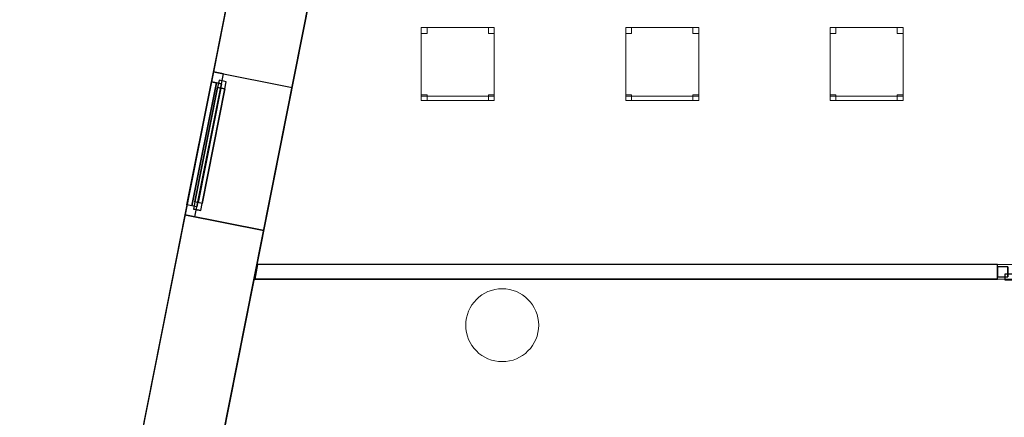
# Model space of a CAD drawing. Header units: metres. Extents: x 397.7 to 427.5, y 12.7 to 28.4.
# Tile 3 of 130: x 397.7 to 404.4, y 17.2 to 19.9. Entities that reach past the tile are written whole.
import ezdxf

# ---------------------------------------------------------------- set-up
doc = ezdxf.new("R2010")
doc.units = ezdxf.units.M
doc.layers.add('01_CARPINTERIA', color=5, linetype='Continuous', lineweight=25, true_color=0x0000ff)
doc.layers.add('01_SUELOS', color=7, linetype='Continuous', lineweight=25, true_color=0x007f00)
for name, color, linetype, lineweight in [('02_MOBILIARIO', 7, 'Continuous', 18), ('A-COLS-____-MCUT', 7, 'Continuous', 18), ('A-COLS-____-OTLN', 7, 'Continuous', 18), ('A-DETL-____-MBND', 7, 'Continuous', 18), ('A-GENM-____-OTLN', 7, 'Continuous', 18), ('A-WALL-____-MCUT', 7, 'Continuous', 25), ('A-WALL-____-OTLN', 7, 'Continuous', 25)]:
    doc.layers.add(name, color=color, linetype=linetype, lineweight=lineweight)

# ---------------------------------------------------------------- blocks, each defined once
blk = doc.blocks.new('Family - LONDR55-XX_ZZ-ARQ-CAA-M3D-Londres55-152793-05_ELEC_P2')
at = {"layer": '01_SUELOS', "color": 9, "true_color": 0xaad4aa}
for p, q in [((2.9616, 14.9476), (0, 0)), ((0, 0), (2.9616, 14.9476))]:
    blk.add_line(p, q, dxfattribs=at)
blk = doc.blocks.new('Forma directa - LONDR55-XX_ZZ-ARQ-CAA-M3D-Londres55-152687-05_ELEC_P2')
at = {"layer": '01_CARPINTERIA', "color": 161, "true_color": 0xaaaaff}
for p, q in [((0.07, 0.07), (0, 0.07)), ((0, 0.07), (0, 0)), ((0.07, 0.07), (0, 0.07)), ((0, 0.07), (0, 0)), ((0.1, 0.1), (0.05, 0.1)), ((0.05, 0.1), (0.05, 0.05)), ((0.1, 0.1), (0.05, 0.1)), ((0.05, 0.1), (0.05, 0.05)), ((0.07, 0.07), (0.93, 0.07)), ((0.93, 0.07), (0.07, 0.07)), ((0.07, 0.07), (0.07, 0)), ((0.07, 0), (0.07, 0.07)), ((0.07, 0), (0.07, 0.07)), ((0.07, 0.07), (0.07, 0)), ((0.1, 0.05), (0.1, 0.1)), ((0.1, 0.1), (0.1, 0.05)), ((0.1, 0.1), (0.9, 0.1)), ((0.9, 0.1), (0.1, 0.1)), ((0.1, 0.1), (0.1, 0.05)), ((0.1, 0.05), (0.1, 0.1)), ((0.9, 0.075), (0.1, 0.075)), ((0.9, 0.075), (0.1, 0.075)), ((0.95, 0.1), (0.9, 0.1)), ((0.9, 0.1), (0.9, 0.05)), ((0.95, 0.1), (0.9, 0.1)), ((0.9, 0.1), (0.9, 0.05)), ((0.9, 0.1), (0.9, 0.05)), ((0.9, 0.1), (0.9, 0.05)), ((0.93, 0.07), (0.93, 0)), ((0.93, 0.07), (0.93, 0)), ((1, 0.07), (0.93, 0.07)), ((0.93, 0.07), (0.93, 0)), ((1, 0.07), (0.93, 0.07)), ((0.93, 0.07), (0.93, 0)), ((0.95, 0.05), (0.95, 0.1)), ((0.95, 0.1), (0.95, 0.05)), ((1, 0), (1, 0.07)), ((1, 0.07), (1, 0)), ((0, 0), (0.07, 0)), ((0, 0), (0.07, 0)), ((0.05, 0.05), (0.1, 0.05)), ((0.05, 0.05), (0.1, 0.05)), ((0.93, 0.035), (0.07, 0.035)), ((0.07, 0.035), (0.93, 0.035)), ((0.07, 0), (0.93, 0)), ((0.93, 0), (0.07, 0)), ((0.1, 0.05), (0.9, 0.05)), ((0.9, 0.05), (0.1, 0.05)), ((0.9, 0.05), (0.95, 0.05)), ((0.9, 0.05), (0.95, 0.05)), ((0.93, 0), (1, 0)), ((0.93, 0), (1, 0))]:
    blk.add_line(p, q, dxfattribs=at)
blk = doc.blocks.new('Forma directa - Finestra P2-152998-05_ELEC_P2')
at = {"xscale": 1.00000002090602, "yscale": 1.00000002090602, "zscale": 1.00000002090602}
blk.add_blockref('Forma directa - LONDR55-XX_ZZ-ARQ-CAA-M3D-Londres55-152687-05_ELEC_P2', (0, 0), dxfattribs=at)
blk = doc.blocks.new('Family - Pilar P2-153063-05_ELEC_P2')
at = {"layer": 'A-COLS-____-MCUT', "color": 253, "true_color": 0xaaaaaa}
for start, end in [(360, 180), (180, 360)]:
    blk.add_arc((0.25, 0.25), 0.25, start, end, dxfattribs=at)
at = {"layer": 'A-COLS-____-OTLN', "color": 253, "true_color": 0xaaaaaa}
for start, end in [(360, 180), (180, 360)]:
    blk.add_arc((0.25, 0.25), 0.25, start, end, dxfattribs=at)
blk = doc.blocks.new('Family - Cadira d_Oficina_P2-153073-05_ELEC_P2')
at = {"layer": 'A-DETL-____-MBND', "color": 253, "true_color": 0xaaaaaa}
for p, q in [((0, 0.46), (0, 0.5)), ((0, 0.5), (0.04, 0.5)), ((0.04, 0.5), (0, 0.5)), ((0, 0.5), (0, 0.46)), ((0, 0.5), (0.5, 0.5)), ((0, 0), (0, 0.5)), ((0.5, 0.5), (0, 0.5)), ((0, 0.5), (0, 0)), ((0.04, 0.5), (0.04, 0.46)), ((0.04, 0.46), (0.04, 0.5)), ((0.46, 0.46), (0.46, 0.5)), ((0.46, 0.5), (0.5, 0.5)), ((0.5, 0.5), (0.46, 0.5)), ((0.46, 0.5), (0.46, 0.46)), ((0.5, 0.5), (0.5, 0)), ((0.5, 0), (0.5, 0.5)), ((0.5, 0.5), (0.5, 0.46)), ((0.5, 0.46), (0.5, 0.5)), ((0.04, 0.46), (0, 0.46)), ((0, 0.46), (0.04, 0.46)), ((0.5, 0.46), (0.46, 0.46)), ((0.46, 0.46), (0.5, 0.46)), ((0, 0), (0, 0.04)), ((0, 0.04), (0.04, 0.04)), ((0.04, 0.04), (0, 0.04)), ((0, 0.04), (0, 0)), ((0, 0), (0, 0.03)), ((0, 0.03), (0.5, 0.03)), ((0.5, 0.03), (0, 0.03)), ((0, 0.03), (0, 0)), ((0.04, 0), (0, 0)), ((0, 0), (0.04, 0)), ((0.5, 0), (0, 0)), ((0, 0), (0.5, 0)), ((0.5, 0), (0, 0)), ((0, 0), (0.5, 0)), ((0.04, 0.04), (0.04, 0)), ((0.04, 0), (0.04, 0.04)), ((0.46, 0), (0.46, 0.04)), ((0.46, 0.04), (0.5, 0.04)), ((0.5, 0.04), (0.46, 0.04)), ((0.46, 0.04), (0.46, 0)), ((0.5, 0), (0.46, 0)), ((0.5, 0.04), (0.5, 0)), ((0.5, 0), (0.5, 0.04)), ((0.5, 0.03), (0.5, 0)), ((0.5, 0), (0.5, 0.03)), ((0.46, 0), (0.5, 0))]:
    blk.add_line(p, q, dxfattribs=at)
blk = doc.blocks.new('Family - Cadira d_Oficina_P2-153194-05_ELEC_P2')
at = {"layer": 'A-DETL-____-MBND', "color": 253, "true_color": 0xaaaaaa}
for p, q in [((0, 0.46), (0, 0.5)), ((0, 0.5), (0.04, 0.5)), ((0.04, 0.5), (0, 0.5)), ((0, 0.5), (0, 0.46)), ((0, 0.5), (0.5, 0.5)), ((0, 0), (0, 0.5)), ((0.5, 0.5), (0, 0.5)), ((0, 0.5), (0, 0)), ((0.04, 0.5), (0.04, 0.46)), ((0.04, 0.46), (0.04, 0.5)), ((0.46, 0.46), (0.46, 0.5)), ((0.46, 0.5), (0.5, 0.5)), ((0.5, 0.5), (0.46, 0.5)), ((0.46, 0.5), (0.46, 0.46)), ((0.5, 0.5), (0.5, 0.46)), ((0.5, 0.46), (0.5, 0.5)), ((0.5, 0.5), (0.5, 0)), ((0.5, 0), (0.5, 0.5)), ((0.04, 0.46), (0, 0.46)), ((0, 0.46), (0.04, 0.46)), ((0.5, 0.46), (0.46, 0.46)), ((0.46, 0.46), (0.5, 0.46)), ((0, 0), (0, 0.04)), ((0, 0.04), (0.04, 0.04)), ((0.04, 0.04), (0, 0.04)), ((0, 0.04), (0, 0)), ((0, 0), (0, 0.03)), ((0, 0.03), (0.5, 0.03)), ((0.5, 0.03), (0, 0.03)), ((0, 0.03), (0, 0)), ((0.5, 0), (0, 0)), ((0, 0), (0.5, 0)), ((0.5, 0), (0, 0)), ((0, 0), (0.5, 0)), ((0.04, 0), (0, 0)), ((0, 0), (0.04, 0)), ((0.04, 0.04), (0.04, 0)), ((0.04, 0), (0.04, 0.04)), ((0.46, 0), (0.46, 0.04)), ((0.46, 0.04), (0.5, 0.04)), ((0.5, 0.04), (0.46, 0.04)), ((0.46, 0.04), (0.46, 0)), ((0.5, 0), (0.46, 0)), ((0.5, 0.04), (0.5, 0)), ((0.5, 0), (0.5, 0.04)), ((0.5, 0.03), (0.5, 0)), ((0.5, 0), (0.5, 0.03)), ((0.46, 0), (0.5, 0))]:
    blk.add_line(p, q, dxfattribs=at)
blk = doc.blocks.new('Family - Cadira d_Oficina_P2-153231-05_ELEC_P2')
at = {"layer": 'A-DETL-____-MBND', "color": 253, "true_color": 0xaaaaaa}
for p, q in [((0, 0.46), (0, 0.5)), ((0, 0.5), (0.04, 0.5)), ((0.04, 0.5), (0, 0.5)), ((0, 0.5), (0, 0.46)), ((0, 0.5), (0.5, 0.5)), ((0, 0), (0, 0.5)), ((0.5, 0.5), (0, 0.5)), ((0, 0.5), (0, 0)), ((0.04, 0.5), (0.04, 0.46)), ((0.04, 0.46), (0.04, 0.5)), ((0.46, 0.46), (0.46, 0.5)), ((0.46, 0.5), (0.5, 0.5)), ((0.5, 0.5), (0.46, 0.5)), ((0.46, 0.5), (0.46, 0.46)), ((0.5, 0.5), (0.5, 0)), ((0.5, 0), (0.5, 0.5)), ((0.5, 0.5), (0.5, 0.46)), ((0.5, 0.46), (0.5, 0.5)), ((0.04, 0.46), (0, 0.46)), ((0, 0.46), (0.04, 0.46)), ((0.5, 0.46), (0.46, 0.46)), ((0.46, 0.46), (0.5, 0.46)), ((0, 0), (0, 0.04)), ((0, 0.04), (0.04, 0.04)), ((0.04, 0.04), (0, 0.04)), ((0, 0.04), (0, 0)), ((0, 0), (0, 0.03)), ((0, 0.03), (0.5, 0.03)), ((0.5, 0.03), (0, 0.03)), ((0, 0.03), (0, 0)), ((0.5, 0), (0, 0)), ((0, 0), (0.5, 0)), ((0.04, 0), (0, 0)), ((0, 0), (0.04, 0)), ((0.5, 0), (0, 0)), ((0, 0), (0.5, 0)), ((0.04, 0.04), (0.04, 0)), ((0.04, 0), (0.04, 0.04)), ((0.46, 0), (0.46, 0.04)), ((0.46, 0.04), (0.5, 0.04)), ((0.5, 0.04), (0.46, 0.04)), ((0.46, 0.04), (0.46, 0)), ((0.5, 0), (0.46, 0)), ((0.5, 0.04), (0.5, 0)), ((0.5, 0), (0.5, 0.04)), ((0.5, 0.03), (0.5, 0)), ((0.5, 0), (0.5, 0.03)), ((0.46, 0), (0.5, 0))]:
    blk.add_line(p, q, dxfattribs=at)
blk = doc.blocks.new('Family - LONDR55-XX_ZZ-ARQ-CAA-M3D-Londres55-153239-05_ELEC_P2')
at = {"layer": '01_CARPINTERIA', "color": 161, "true_color": 0xaaaaff}
for p, q in [((0.69, 0.1487), (0.69, 0.15)), ((0.69, 0.15), (0.69, 0.1487)), ((0.815, 0.15), (0.69, 0.15)), ((0.69, 0.145), (0.69, 0.1487)), ((0.69, 0.1487), (0.69, 0.145)), ((0.8137, 0.1487), (0.69, 0.1487)), ((0.8137, 0.1487), (0.69, 0.1487)), ((0.69, 0.14), (0.69, 0.145)), ((0.69, 0.145), (0.69, 0.14)), ((0.81, 0.145), (0.69, 0.145)), ((0.81, 0.145), (0.69, 0.145)), ((0.69, 0.135), (0.69, 0.14)), ((0.69, 0.14), (0.69, 0.135)), ((0.69, 0.14), (0.805, 0.14)), ((0.805, 0.14), (0.69, 0.14)), ((0.69, 0.135), (0.69, 0.1313)), ((0.69, 0.1313), (0.69, 0.135)), ((0.8, 0.135), (0.69, 0.135)), ((0.8, 0.135), (0.69, 0.135)), ((0.7963, 0.1313), (0.8, 0.135)), ((0.8, 0.135), (0.7963, 0.1313)), ((0.8, 0.135), (0.805, 0.14)), ((0.805, 0.14), (0.8, 0.135)), ((0.8, 0.1), (0.8, 0.135)), ((0.8, 0.1), (0.8, 0.135)), ((0.81, 0.145), (0.805, 0.14)), ((0.805, 0.14), (0.81, 0.145)), ((0.805, 0.14), (0.805, 0.1)), ((0.805, 0.1), (0.805, 0.14)), ((0.8137, 0.1487), (0.81, 0.145)), ((0.81, 0.145), (0.8137, 0.1487)), ((0.81, 0.1), (0.81, 0.145)), ((0.81, 0.1), (0.81, 0.145)), ((0.815, 0.15), (0.8137, 0.1487)), ((0.8137, 0.1487), (0.815, 0.15)), ((0.8137, 0.1), (0.8137, 0.1487)), ((0.8137, 0.1), (0.8137, 0.1487)), ((0.815, 0.1), (0.815, 0.15)), ((0.07, 0.07), (0, 0.07)), ((0, 0.07), (0, 0)), ((0.07, 0.07), (0, 0.07)), ((0, 0), (0, 0.07)), ((0.89, 0.09), (0.05, 0.09)), ((0.05, 0.09), (0.05, 0.05)), ((0.89, 0.09), (0.05, 0.09)), ((0.05, 0.05), (0.05, 0.09)), ((0.07, 0), (0.07, 0.07)), ((0.07, 0), (0.07, 0.07)), ((0.69, 0.1313), (0.69, 0.13)), ((0.69, 0.13), (0.69, 0.1313)), ((0.7963, 0.1313), (0.69, 0.1313)), ((0.7963, 0.1313), (0.69, 0.1313)), ((0.795, 0.13), (0.69, 0.13)), ((0.83, 0.1), (0.78, 0.1)), ((0.78, 0.1), (0.83, 0.1)), ((0.78, 0.09), (0.78, 0.1)), ((0.78, 0.09), (0.78, 0.1)), ((0.83, 0.09), (0.78, 0.09)), ((0.78, 0.09), (0.83, 0.09)), ((0.795, 0.13), (0.7963, 0.1313)), ((0.7963, 0.1313), (0.795, 0.13)), ((0.795, 0.1), (0.795, 0.13)), ((0.7963, 0.1), (0.795, 0.1)), ((0.795, 0.1), (0.7963, 0.1)), ((0.7963, 0.1), (0.7963, 0.1313)), ((0.7963, 0.1), (0.7963, 0.1313)), ((0.8, 0.1), (0.7963, 0.1)), ((0.7963, 0.1), (0.8, 0.1)), ((0.805, 0.1), (0.8, 0.1)), ((0.8, 0.1), (0.805, 0.1)), ((0.81, 0.1), (0.805, 0.1)), ((0.805, 0.1), (0.81, 0.1)), ((0.81, 0.1), (0.8137, 0.1)), ((0.8137, 0.1), (0.81, 0.1)), ((0.8137, 0.1), (0.815, 0.1)), ((0.815, 0.1), (0.8137, 0.1)), ((0.83, 0.09), (0.83, 0.1)), ((0.83, 0.1), (0.83, 0.09)), ((0.94, 0.07), (0.87, 0.07)), ((0.87, 0.07), (0.87, 0)), ((0.94, 0.07), (0.87, 0.07)), ((0.87, 0), (0.87, 0.07)), ((0.89, 0.05), (0.89, 0.09)), ((0.89, 0.05), (0.89, 0.09)), ((0.94, 0), (0.94, 0.07)), ((0.94, 0), (0.94, 0.07)), ((0, 0), (0.07, 0)), ((0, 0), (0.07, 0)), ((0.05, 0.05), (0.89, 0.05)), ((0.05, 0.05), (0.89, 0.05)), ((0.69, 0.0087), (0.69, 0.01)), ((0.69, 0.01), (0.69, 0.0087)), ((0.69, 0.01), (0.795, 0.01)), ((0.69, 0.005), (0.69, 0.0087)), ((0.69, 0.0087), (0.69, 0.005)), ((0.69, 0.0087), (0.7963, 0.0087)), ((0.69, 0.0087), (0.7963, 0.0087)), ((0.69, 0), (0.69, 0.005)), ((0.69, 0.005), (0.69, 0)), ((0.69, 0.005), (0.8, 0.005)), ((0.69, 0.005), (0.8, 0.005)), ((0.69, -0.005), (0.69, 0)), ((0.69, 0), (0.69, -0.005)), ((0.805, 0), (0.69, 0)), ((0.69, 0), (0.805, 0)), ((0.78, 0.05), (0.83, 0.05)), ((0.83, 0.05), (0.78, 0.05)), ((0.78, 0.04), (0.78, 0.05)), ((0.78, 0.04), (0.78, 0.05)), ((0.78, 0.04), (0.83, 0.04)), ((0.83, 0.04), (0.78, 0.04)), ((0.7963, 0.04), (0.795, 0.04)), ((0.795, 0.04), (0.7963, 0.04)), ((0.795, 0.01), (0.795, 0.04)), ((0.7963, 0.0087), (0.795, 0.01)), ((0.795, 0.01), (0.7963, 0.0087)), ((0.8, 0.04), (0.7963, 0.04)), ((0.7963, 0.04), (0.8, 0.04)), ((0.7963, 0.0087), (0.7963, 0.04)), ((0.7963, 0.0087), (0.7963, 0.04)), ((0.8, 0.005), (0.7963, 0.0087)), ((0.7963, 0.0087), (0.8, 0.005)), ((0.8, 0.04), (0.805, 0.04)), ((0.805, 0.04), (0.8, 0.04)), ((0.8, 0.005), (0.8, 0.04)), ((0.8, 0.005), (0.8, 0.04)), ((0.805, 0), (0.8, 0.005)), ((0.8, 0.005), (0.805, 0)), ((0.805, 0.04), (0.81, 0.04)), ((0.81, 0.04), (0.805, 0.04)), ((0.805, 0.04), (0.805, 0)), ((0.805, 0), (0.805, 0.04)), ((0.805, 0), (0.81, -0.005)), ((0.81, 0.04), (0.8137, 0.04)), ((0.8137, 0.04), (0.81, 0.04)), ((0.81, -0.005), (0.81, 0.04)), ((0.81, -0.005), (0.81, 0.04)), ((0.8137, 0.04), (0.815, 0.04)), ((0.815, 0.04), (0.8137, 0.04)), ((0.8137, -0.0087), (0.8137, 0.04)), ((0.8137, -0.0087), (0.8137, 0.04)), ((0.815, -0.01), (0.815, 0.04)), ((0.83, 0.04), (0.83, 0.05)), ((0.83, 0.05), (0.83, 0.04)), ((0.87, 0), (0.94, 0)), ((0.87, 0), (0.94, 0)), ((0.69, -0.005), (0.69, -0.0087)), ((0.69, -0.0087), (0.69, -0.005)), ((0.69, -0.005), (0.81, -0.005)), ((0.69, -0.005), (0.81, -0.005)), ((0.69, -0.0087), (0.69, -0.01)), ((0.69, -0.01), (0.69, -0.0087)), ((0.69, -0.0087), (0.8137, -0.0087)), ((0.69, -0.0087), (0.8137, -0.0087)), ((0.69, -0.01), (0.815, -0.01)), ((0.81, -0.005), (0.805, 0)), ((0.81, -0.005), (0.8137, -0.0087)), ((0.8137, -0.0087), (0.81, -0.005)), ((0.8137, -0.0087), (0.815, -0.01)), ((0.815, -0.01), (0.8137, -0.0087))]:
    blk.add_line(p, q, dxfattribs=at)
blk = doc.blocks.new('Family - Porta P2-153240-05_ELEC_P2')
blk.add_blockref('Family - LONDR55-XX_ZZ-ARQ-CAA-M3D-Londres55-153239-05_ELEC_P2', (0, 0))
blk = doc.blocks.new('Family - Façana nord-oest P2-153299-05_ELEC_P2')
at = {"layer": 'A-WALL-____-MCUT', "color": 253, "true_color": 0xaaaaaa}
for p, q in [((8.8597, 0.55), (8.3018, 0.55)), ((8.8597, 0), (8.8597, 0.55)), ((9.8597, 0.55), (9.8597, 0)), ((11.449, 0.55), (9.8597, 0.55)), ((8.3018, 0), (8.8597, 0)), ((9.8597, 0), (11.449, 0))]:
    blk.add_line(p, q, dxfattribs=at)
at = {"layer": 'A-WALL-____-OTLN', "color": 253, "true_color": 0xaaaaaa}
for p, q in [((15.5778, 0.55), (-0.109, 0.55)), ((8.8597, 0), (8.8597, 0.55)), ((9.8597, 0.55), (8.8597, 0.55)), ((9.8597, 0), (9.8597, 0.55)), ((0, 0), (15.6868, 0)), ((8.8597, 0), (9.8597, 0))]:
    blk.add_line(p, q, dxfattribs=at)
at = {"layer": 'A-WALL-____-OTLN', "color": 253, "lineweight": 18, "true_color": 0xaaaaaa}
blk.add_line((0, 0), (15.6868, 0), dxfattribs=at)
blk = doc.blocks.new('Family - Vano finestra P2-153307-05_ELEC_P2')
at = {"layer": 'A-GENM-____-OTLN', "color": 253, "true_color": 0xaaaaaa}
for p, q in [((399.0078, 19.5375), (398.8135, 18.5566)), ((398.8135, 18.5566), (399.0078, 19.5375)), ((399.5473, 19.4306), (399.0078, 19.5375)), ((399.5473, 19.4306), (399.0078, 19.5375)), ((399.353, 18.4497), (399.5473, 19.4306)), ((399.5473, 19.4306), (399.353, 18.4497)), ((398.8135, 18.5566), (399.353, 18.4497)), ((399.353, 18.4497), (398.8135, 18.5566))]:
    blk.add_line(p, q, dxfattribs=at)
blk = doc.blocks.new('Family - Evans P2-153319-05_ELEC_P2')
at = {"layer": 'A-WALL-____-MCUT', "color": 253, "true_color": 0xaaaaaa}
for p, q in [((0.0198, 0.1), (0, 0)), ((5.0899, 0.1), (0.0198, 0.1)), ((5.0899, 0), (5.0899, 0.1)), ((0, 0), (5.0899, 0))]:
    blk.add_line(p, q, dxfattribs=at)
at = {"layer": 'A-WALL-____-OTLN', "color": 253, "true_color": 0xaaaaaa}
for p, q in [((0, 0), (0.0198, 0.1)), ((5.0899, 0.1), (0.0198, 0.1)), ((5.0899, 0), (5.0899, 0.1)), ((5.0899, 0), (0, 0))]:
    blk.add_line(p, q, dxfattribs=at)
at = {"layer": 'A-WALL-____-OTLN', "color": 253, "lineweight": 18, "true_color": 0xaaaaaa}
blk.add_line((0, 0), (14.3056, 0), dxfattribs=at)
blk = doc.blocks.new('Family - Vano puerta-153321-05_ELEC_P2')
at = {"layer": 'A-GENM-____-OTLN', "color": 253, "true_color": 0xaaaaaa}
for p, q in [((404.3814, 18.2155), (404.3814, 18.1155)), ((405.3214, 18.2155), (404.3814, 18.2155)), ((404.3814, 18.2155), (404.3814, 18.1155)), ((404.3814, 18.2155), (405.3214, 18.2155)), ((405.3214, 18.1155), (405.3214, 18.2155)), ((405.3214, 18.2155), (405.3214, 18.1155)), ((404.3814, 18.1155), (405.3214, 18.1155)), ((405.3214, 18.1155), (404.3814, 18.1155))]:
    blk.add_line(p, q, dxfattribs=at)
blk = doc.blocks.new('LONDR55-XX_ZZ-ARQ-CAA-M3D-Londres55_ifc-1-05_ELEC_P2')
at = {"layer": '01_CARPINTERIA', "color": 253, "lineweight": 18, "true_color": 0xaaaaaa}
for name, p, rotation in [('Forma directa - Finestra P2-152998-05_ELEC_P2', (399.0078, 19.5375), 258.7931018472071), ('Family - Porta P2-153240-05_ELEC_P2', (405.3214, 18.2005), 180)]:
    blk.add_blockref(name, p, dxfattribs=dict(at, rotation=rotation))
at = {"layer": '01_SUELOS', "color": 253, "lineweight": 18, "true_color": 0xaaaaaa}
blk.add_blockref('Family - LONDR55-XX_ZZ-ARQ-CAA-M3D-Londres55-152793-05_ELEC_P2', (398.2971, 13.1206), dxfattribs=at)
at = {"layer": '02_MOBILIARIO', "color": 253, "lineweight": 18, "true_color": 0xaaaaaa}
for name, p in [('Family - Cadira d_Oficina_P2-153231-05_ELEC_P2', (400.4328, 19.3402)), ('Family - Cadira d_Oficina_P2-153073-05_ELEC_P2', (401.834, 19.3402)), ('Family - Cadira d_Oficina_P2-153194-05_ELEC_P2', (403.234, 19.3402))]:
    blk.add_blockref(name, p, dxfattribs=at)
at = {"layer": 'A-COLS-____-OTLN', "color": 253, "lineweight": 18, "true_color": 0xaaaaaa}
blk.add_blockref('Family - Pilar P2-153063-05_ELEC_P2', (400.737, 17.5495), dxfattribs=at)
at = {"layer": 'A-GENM-____-OTLN', "color": 253, "lineweight": 18, "true_color": 0xaaaaaa}
for name in ['Family - Vano finestra P2-153307-05_ELEC_P2', 'Family - Vano puerta-153321-05_ELEC_P2']:
    blk.add_blockref(name, (0, 0), dxfattribs=at)
at = {"layer": 'A-WALL-____-OTLN', "color": 253, "lineweight": 18, "true_color": 0xaaaaaa, "rotation": 258.7931018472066}
blk.add_blockref('Family - Façana nord-oest P2-153299-05_ELEC_P2', (400.7297, 28.2282), dxfattribs=at)
at = {"layer": 'A-WALL-____-OTLN', "color": 253, "lineweight": 18, "true_color": 0xaaaaaa}
blk.add_blockref('Family - Evans P2-153319-05_ELEC_P2', (399.2915, 18.1155), dxfattribs=at)

msp = doc.modelspace()

# ---------------------------------------------------------------- block references
at = {"lineweight": 5}
msp.add_blockref('LONDR55-XX_ZZ-ARQ-CAA-M3D-Londres55_ifc-1-05_ELEC_P2', (0, 0), dxfattribs=at)

doc.saveas('drawing.dxf')
